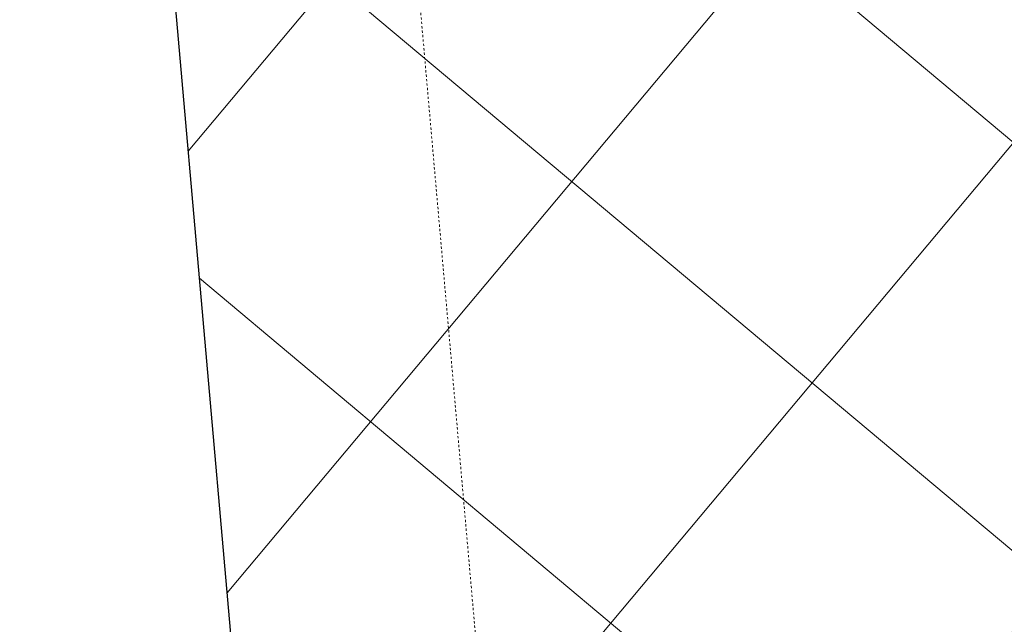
# Model space of a CAD drawing. Header units: millimetres. Extents: x 853417 to 929373, y -433185 to -369260.
# Tile 161 of 228: x 907754 to 909167, y -387773 to -386906. Entities that reach past the tile are written whole.
import ezdxf

# ---------------------------------------------------------------- set-up
doc = ezdxf.new("R2010")
doc.units = ezdxf.units.MM
doc.linetypes.add('Dash', pattern=[6.35, 3.175, -3.175])
for name, color, linetype, lineweight in [('KOKO-FLOR', 7, 'Continuous', 9), ('KOKO-FLOR-HDLN', 7, 'Dash', 9), ('KOKO-FLOR-PATT', 7, 'Continuous', 9), ('KOKO-WALL', 7, 'Continuous', 9), ('KOKO_WALL', 7, 'Continuous', 9)]:
    doc.layers.add(name, color=color, linetype=linetype, lineweight=lineweight)

# ---------------------------------------------------------------- blocks, each defined once
blk = doc.blocks.new('Ol_olev sisesein 23 - SS-01-3936557-1 korrus_SA_kunstihanke plaan')
at = {"layer": 'KOKO-WALL', "lineweight": 25}
blk.add_line((416378.3, 895313), (415346.3, 895255), dxfattribs=at)
blk = doc.blocks.new('eeldatavad põrandakanalid - eeldatavad põrandakanalid-5062723-1 korrus_SA_kunstihanke plaan')
at = {"layer": 'KOKO-FLOR-HDLN'}
blk.add_line((419146.5, 895818.9), (412838.9, 895464.8), dxfattribs=at)

msp = doc.modelspace()

# ---------------------------------------------------------------- hatches: boundary and pattern name
at = {"layer": 'KOKO-FLOR-PATT', "true_color": 0x800000}
h = msp.add_hatch(dxfattribs=at)
h.set_pattern_fill('FP_80', color=16, style=0, pattern_type=2)
h.set_pattern_definition([(320.029, (910448.2, -386970.7), (289.08, 344.866), []), (50.029, (910448.2, -386970.7), (-344.866, 289.08), [])])
h.paths.add_polyline_path([(908301.6, -390562.5), (908302.5, -390562.5), (908301.9, -390562.1)], flags=0)
h.paths.add_polyline_path([(908304.9, -390562.3), (908318.8, -390561), (908315.9, -390538.5), (908308.1, -390551.6)], flags=0)
h.paths.add_polyline_path([(908327.7, -390560.3), (910743.1, -390347.7), (910744.9, -390357.5), (911782.9, -390262.6), (911781.7, -390249.1), (913146.4, -390128), (913136.2, -390013.5), (912320.5, -390088.1), (912316, -390038.3), (913131.8, -389963.6), (912684.5, -384931.8), (911855.7, -385007.6), (911851.2, -384957.8), (912679.9, -384880.4), (912677.9, -384857.1), (912675.4, -384856.8), (912584.3, -383861.2), (912584.3, -383860.9), (910259.4, -384065.5), (910193.9, -383274), (909142.4, -383361), (909208.4, -384158), (907753.7, -384286.5), (907761.4, -384370.4), (907755.5, -384364.6), (907830.1, -385212.7), (907826.8, -385213), (907963.7, -386768.9), (907967.1, -386768.6), (908167.2, -389042.9), (908234.1, -389056.4), (908360.8, -390462.7), (908324.7, -390527.5), (908325.3, -390534.6)], flags=0)

# ---------------------------------------------------------------- block references
at = {"layer": 'KOKO-FLOR', "rotation": 271.815909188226}
msp.add_blockref('eeldatavad põrandakanalid - eeldatavad põrandakanalid-5062723-1 korrus_SA_kunstihanke plaan', (0, 0), dxfattribs=at)
at = {"layer": 'KOKO_WALL', "rotation": 271.815909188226}
msp.add_blockref('Ol_olev sisesein 23 - SS-01-3936557-1 korrus_SA_kunstihanke plaan', (0, 0), dxfattribs=at)

doc.saveas('drawing.dxf')
